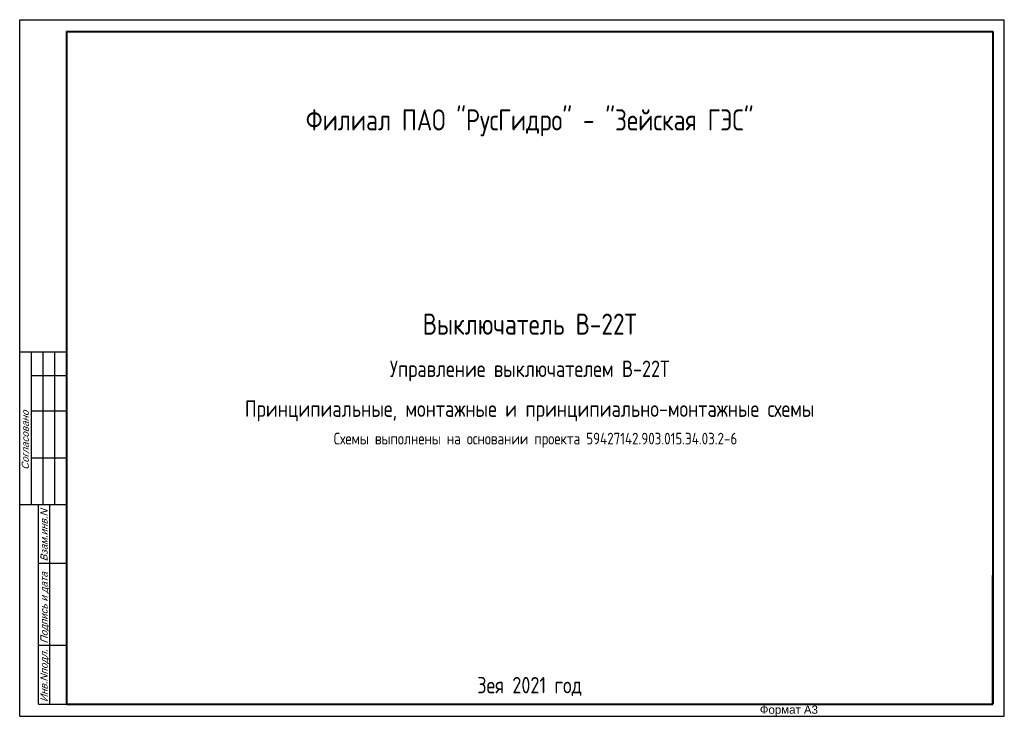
# Model space of a CAD drawing. Header units: millimetres. Extents: x 3972 to 7513, y 1417 to 2199.
# Tile 1 of 19: x 3972 to 4392, y 1780 to 2077. Entities that reach past the tile are written whole.
import ezdxf

# ---------------------------------------------------------------- set-up
doc = ezdxf.new("R2010")
doc.units = ezdxf.units.MM
doc.layers.add('основная 0.5', color=7, linetype='Continuous', lineweight=50)
doc.styles.add('SIMPLEX', font='GOST.ttf', dxfattribs={"height": 5})
doc.styles.get("Standard").update_dxf_attribs({"font": 'arial.ttf'})

msp = doc.modelspace()

# ---------------------------------------------------------------- linework, layer by layer
for p, q in [((3972.47, 1780.14), (3972.47, 2077.19)), ((3972.47, 2077.19), (4392.48, 2077.19)), ((3972.47, 1780.14), (3972.47, 2077.19)), ((4392.48, 1780.14), (4392.48, 2077.19)), ((4392.48, 1780.14), (4392.48, 2077.19)), ((3992.47, 1935.38), (3972.47, 1935.38)), ((3977.47, 1870.38), (3977.47, 1935.38)), ((3982.47, 1870.38), (3982.47, 1935.38)), ((3987.47, 1870.38), (3987.47, 1935.38)), ((3977.47, 1925.38), (3992.47, 1925.38)), ((3977.47, 1910.38), (3992.47, 1910.38)), ((3977.47, 1890.38), (3992.47, 1890.38)), ((3972.47, 1870.38), (3992.47, 1870.38)), ((3980.47, 1785.19), (3980.47, 1870.38)), ((3985.34, 1785.19), (3985.34, 1870.38)), ((3980.47, 1845.38), (3992.47, 1845.38)), ((3980.47, 1810.38), (3992.47, 1810.38)), ((3980.47, 1785.19), (3992.47, 1785.19)), ((3972.47, 1780.14), (4392.48, 1780.14))]:
    msp.add_line(p, q)
at = {"lineweight": 40}
for p, q in [((3992.47, 2072.19), (4387.56, 2072.19)), ((4387.56, 2072.19), (4387.56, 1785.19)), ((3992.47, 1785.19), (4387.56, 1785.19))]:
    msp.add_line(p, q, dxfattribs=at)
at = {"linetype": 'Continuous', "lineweight": 40}
msp.add_line((3992.47, 2072.19), (3992.47, 1785.19), dxfattribs=at)
at = {"linetype": 'Continuous'}
for p, q in [((3992.47, 1926.2), (3992.47, 1906.2)), ((3992.47, 1886.2), (3992.47, 1866.2))]:
    msp.add_line(p, q, dxfattribs=at)
at = {"layer": 'основная 0.5', "lineweight": 40}
for p, q in [((4387.56, 1785.19), (4387.56, 1840.19)), ((4202.56, 1785.19), (4387.56, 1785.19))]:
    msp.add_line(p, q, dxfattribs=at)

# ---------------------------------------------------------------- texts
at = {"linetype": 'Continuous', "oblique": 20}
for s, p in [('Согласовано', (3976.34, 1885.14)), ('Взам.инв.N', (3984.34, 1846.14)), ('Подпись и дата', (3984.34, 1811.14)), ('Инв.Nподл.', (3984.34, 1786.14))]:
    msp.add_text(s, height=3, rotation=90, dxfattribs=at).set_placement(p)
at = {"lineweight": 35, "width": 395.0943, "attachment_point": 5, "line_spacing_factor": 0.8, "style": 'SIMPLEX'}
for s, insert, char_height in [('Филиал ПАО "РусГидро" - "Зейская ГЭС"', (4190.01, 2033.21), 9), ('Выключатель В-22Т', (4190.01, 1947.34), 9), ('Управление выключателем В-22Т', (4190.01, 1927.34), 7), ('Принципиальные, монтажные и принципиально-монтажные схемы', (4190.01, 1910.33), 7), ('\\pi-15,l20,t20;Схемы выполнены на основании проекта 59427142.903.015.Э4.03.2-6', (4190.01, 1897.83), 5), ('Зея 2021 год', (4190.01, 1792.81), 7)]:
    msp.add_mtext(s, dxfattribs=dict(at, insert=insert, char_height=char_height))
at = {"lineweight": 30, "insert": (4288.16, 1784.66), "char_height": 3.5, "attachment_point": 1}
msp.add_mtext_dynamic_manual_height_columns('Формат А3', width=45.8537, gutter_width=12.5, heights=[0], dxfattribs=at)

doc.saveas('drawing.dxf')
